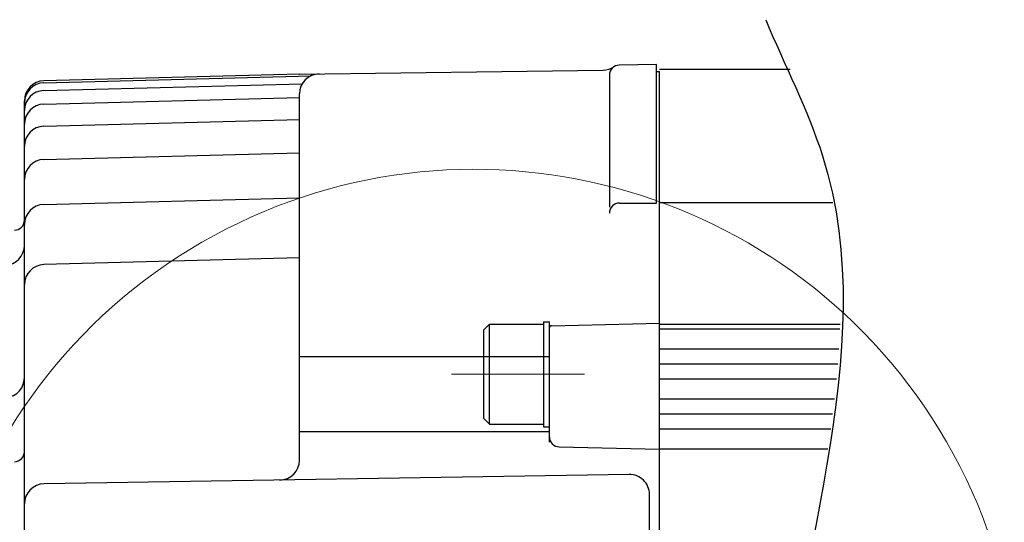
# Model space of a CAD drawing. Header units: millimetres. Extents: x 0 to 1071, y 0 to 742.
# Tile 30 of 127: x 436 to 534, y 244 to 295. Entities that reach past the tile are written whole.
import ezdxf

# ---------------------------------------------------------------- set-up
doc = ezdxf.new("R2010")
doc.units = ezdxf.units.MM
doc.header["$LTSCALE"] = 0.454724
doc.linetypes.add('CENTER', pattern=[50.8, 31.75, -6.35, 6.35, -6.35])
doc.layers.add('NoLayerName_001', color=7, linetype='Continuous')

# ---------------------------------------------------------------- blocks, each defined once
blk = doc.blocks.new('DIM_0003')
at = {"color": 3, "linetype": 'Continuous', "lineweight": 13}
blk.add_arc((54.498, 47.197), 54.498, 300, 210, dxfattribs=at)

msp = doc.modelspace()

# ---------------------------------------------------------------- linework, layer by layer
at = {"layer": 'NoLayerName_001', "color": 7, "linetype": 'Continuous', "lineweight": 25}
for p, q in [((463.8764, 289.1118), (494.2354, 289.522)), ((499.5764, 290.093), (495.8589, 290.0281)), ((499.5764, 276.2231), (499.5764, 290.093)), ((512.9436, 289.5983), (499.8764, 289.5983)), ((438.324, 288.2567), (465.0421, 288.9563)), ((463.8764, 289.1118), (438.325, 288.4554)), ((494.8764, 289.0283), (494.8764, 275.8237)), ((499.5764, 289.3983), (499.8764, 289.3983)), ((499.8764, 160.5983), (499.8764, 289.3983)), ((438.324, 287.4845), (464.1574, 288.161)), ((438.324, 286.1193), (463.8764, 286.7884)), ((463.8764, 250.5065), (463.8764, 287.1386)), ((436.3764, 225.0983), (436.3764, 286.456)), ((438.324, 283.9102), (463.8764, 284.5793)), ((438.324, 280.5837), (463.8764, 281.2528)), ((438.324, 276.0849), (463.8764, 276.754)), ((495.8764, 276.2231), (499.5764, 276.2231)), ((517.2186, 276.2463), (499.8764, 276.2463)), ((463.8764, 270.7298), (438.324, 270.0607)), ((482.2764, 263.4983), (482.8764, 264.0983)), ((482.8764, 264.0983), (488.2764, 264.0983)), ((482.8764, 254.0983), (482.8764, 264.0983)), ((488.2764, 264.3483), (488.2764, 253.8483)), ((488.2764, 264.3483), (488.8764, 264.3483)), ((488.8764, 252.2993), (488.8764, 264.3483)), ((489.0718, 263.9527), (499.8764, 264.1983)), ((517.9356, 264.0645), (499.8764, 264.0645)), ((482.2764, 263.4983), (482.2764, 254.6983)), ((488.8764, 252.8258), (488.8764, 263.7528)), ((517.9185, 263.5983), (499.8764, 263.5983)), ((517.8151, 261.5983), (499.8764, 261.5983)), ((463.8764, 260.8799), (488.8764, 260.8799)), ((517.7081, 260.0983), (499.8764, 260.0983)), ((517.5778, 258.5983), (499.8764, 258.5983)), ((517.3714, 256.5983), (499.8764, 256.5983)), ((517.1943, 255.0983), (499.8764, 255.0983)), ((482.8764, 254.0983), (482.2764, 254.6983)), ((482.8764, 254.0983), (488.2764, 254.0983)), ((463.8764, 253.3696), (488.8764, 253.3696)), ((488.2764, 253.8483), (488.8764, 253.8483)), ((517, 253.5983), (499.8764, 253.5983)), ((489.8536, 251.8261), (499.8764, 251.5983)), ((516.7175, 251.5983), (499.8764, 251.5983)), ((496.8444, 249.0658), (438.3444, 248.1298)), ((498.8764, 203.1305), (498.8764, 247.066))]:
    msp.add_line(p, q, dxfattribs=at)
at = {"layer": 'NoLayerName_001', "color": 4, "linetype": 'CENTER', "lineweight": 13}
msp.add_line((479.0699, 259.0983), (492.3966, 259.0983), dxfattribs=at)
at = {"layer": 'NoLayerName_001', "color": 7, "linetype": 'Continuous', "lineweight": 25}
for centre, radius, start, end in [((494.2084, 291.5219), 2, 270.77422, 303.779139), ((495.8764, 289.0283), 1, 91, 180), ((465.8764, 287.1386), 2, 90.77422, 180), ((438.3764, 286.456), 2, 91.471603, 180), ((438.3764, 286.2574), 2, 91.5, 180), ((438.3764, 285.4852), 2, 91.5, 180), ((438.3764, 284.12), 2, 91.5, 180), ((438.3764, 281.9109), 2, 91.5, 180), ((438.3764, 278.5844), 2, 91.5, 180), ((438.3764, 274.0856), 2, 91.5, 180), ((495.8764, 275.2231), 1, 90, 180), ((435.3764, 274.5113), 1, 270, 0), ((434.3764, 271.989), 2, 273.21826, 0), ((438.3764, 268.0614), 2, 91.5, 180), ((489.0764, 263.7528), 0.2, 91.301953, 180), ((434.3827, 258.762), 2, 274.205357, 3.218682), ((489.8764, 252.8258), 1, 180, 268.698047), ((435.3764, 251.3474), 1, 270, 0), ((461.8764, 250.5065), 2, 270.916654, 0), ((438.3764, 246.13), 2, 90.916654, 180), ((496.8764, 247.066), 2, 360, 90.916654)]:
    msp.add_arc(centre, radius, start, end, dxfattribs=at)
msp.add_open_spline([(510.4977, 294.573), (512.3918, 290.0282), (524.6679, 266.4279), (503.2004, 217.6811), (517.1895, 177.2062), (520.0469, 156.7649)], degree=3, knots=[0, 0, 0, 0, 14.7713234, 77.7966623, 139.7169796, 139.7169796, 139.7169796, 139.7169796], dxfattribs=at)

# ---------------------------------------------------------------- block references
at = {"layer": 'NoLayerName_001', "color": 3, "linetype": 'Continuous', "lineweight": 13}
msp.add_blockref('DIM_0003', (426.8781, 177.9019), dxfattribs=at)

doc.saveas('drawing.dxf')
